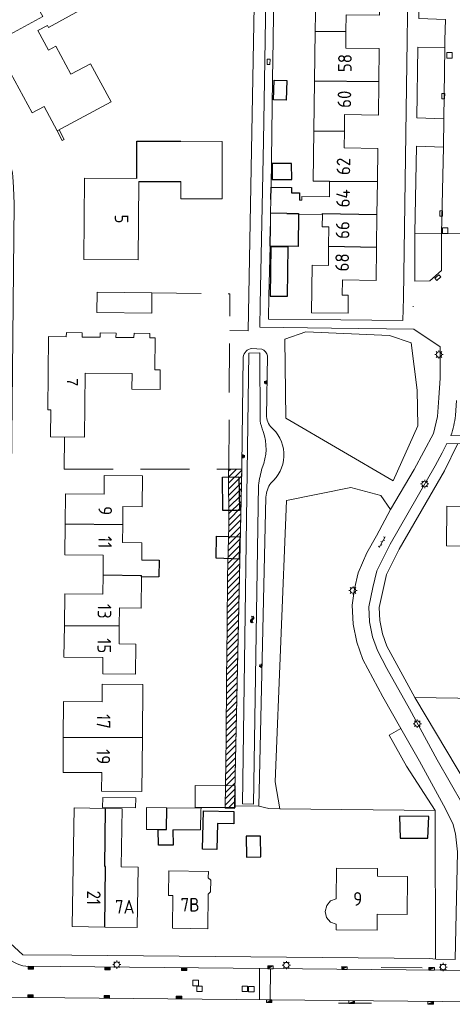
# Model space of a CAD drawing. Extents: x 168769 to 512904, y 516715 to 1559940.
# Tile 140 of 186: x 170265 to 170344, y 519573 to 519754. Entities that reach past the tile are written whole.
import ezdxf
from ezdxf.enums import TextEntityAlignment as Align

# ---------------------------------------------------------------- set-up
doc = ezdxf.new("R2010")
doc.units = 0
doc.header["$MEASUREMENT"] = 0
doc.linetypes.add('LP', pattern=[14, 9, -5])
doc.layers.get('0').update_dxf_attribs({"linetype": 'CONTINUOUS'})
for name, color, linetype in [('+snippergroen in particulier gebruik', 5, 'CONTINUOUS'), ('B11_dakrand_hoofdgebouw', 20, 'CONTINUOUS'), ('B14_dakrand_bijgebouw', 30, 'CONTINUOUS'), ('S04_Talud', 7, 'CONTINUOUS'), ('S05_Water', 132, 'CONTINUOUS'), ('Z02_Huisnummer', 253, 'CONTINUOUS')]:
    doc.layers.add(name, color=color, linetype=linetype)
for name, color, linetype, lineweight in [('B01_HOOFDGEBOUW', 10, 'CONTINUOUS', 0), ('B02_bijgebouw', 12, 'CONTINUOUS', 0), ('B07_scheidingsmuur', 14, 'CONTINUOUS', 25), ('Q04_wegmarkering', 7, 'CONTINUOUS', 0), ('Q21_LANTAARNPAAL', 7, 'CONTINUOUS', 18), ('Q23_kolk', 7, 'CONTINUOUS', 18), ('Q28_rioolput', 7, 'CONTINUOUS', 18), ('Q96_STRAATKOLK', 7, 'CONTINUOUS', 0), ('Q97_TROTTOIRKOLK', 7, 'CONTINUOUS', 0), ('S02_symb_open_verh', 7, 'CONTINUOUS', 13), ('T01_Muur', 10, 'CONTINUOUS', 0), ('T03_HEK', 34, 'CONTINUOUS', 0), ('T04_Haag', 72, 'CONTINUOUS', 0), ('T09_INSTEEKSLOOT', 72, 'CONTINUOUS', 0), ('T51_CULTUURSCHEIDING', 3, 'CONTINUOUS', 0), ('V00_kant_verharding', 252, 'CONTINUOUS', 0), ('V04_Kant_op_inrit', 254, 'CONTINUOUS', 13), ('V11_VERKEERSDREMPEL', 7, 'CONTINUOUS', 0), ('W00_KANT_WATER', 140, 'CONTINUOUS', 0)]:
    doc.layers.add(name, color=color, linetype=linetype, lineweight=lineweight)
doc.styles.add('ISOCP', font='isocp.shx', dxfattribs={"height": 1.8})
doc.styles.add('Style-font001', font='font001.shx')

# ---------------------------------------------------------------- blocks, each defined once
blk = doc.blocks.new('Q21')
at = {"color": 0}
for points in [[(-1.5, 0), (-1, 0)], [(-1.06, 1.06), (-0.71, 0.71)], [(0, 1.5), (0, 1)], [(1.06, 1.06), (0.71, 0.71)], [(1.5, 0), (1, 0)], [(-1.06, -1.06), (-0.71, -0.71)], [(0, -1.5), (0, -1)], [(1.06, -1.06), (0.71, -0.71)]]:
    blk.add_lwpolyline(points, dxfattribs=at)
blk.add_circle((0, 0), 1, dxfattribs=at)
blk = doc.blocks.new('Q28')
at = {"color": 0}
blk.add_lwpolyline([(1, 1), (1, -1), (-1, -1), (-1, 1)], close=True, dxfattribs=at)
blk = doc.blocks.new('Q97')
blk.add_hatch(color=256).paths.add_polyline_path([(-1, 1), (-1, 0), (1, 1)])
blk.add_line((1, 1), (-1, 0))
at = {"color": 0}
for points in [[(-1, 0), (-1, 1), (1, 1), (1, 0), (-1, 0)], [(0, 0.8), (0, 1)]]:
    blk.add_lwpolyline(points, dxfattribs=at)
blk = doc.blocks.new('Q23')
at = {"color": 0}
blk.add_lwpolyline([(0.99, -0.5), (-0.99, -0.5), (-0.99, 0.5), (0.99, 0.5), (0.99, -0.5)], dxfattribs=at)
blk = doc.blocks.new('S05')
at = {"color": 0}
for p, q in [((0.08, 0.3), (0.38, 0.59)), ((0.11, -0.19), (0.41, 0.09)), ((0.38, 0.59), (0.68, 0.71)), ((0.41, 0.09), (0.71, 0.21)), ((0.68, 0.71), (1.01, 0.62)), ((0.71, 0.21), (1.02, 0.12)), ((1.01, 0.62), (1.33, 0.37)), ((1.02, 0.12), (1.36, -0.12)), ((1.33, 0.37), (1.66, 0.13)), ((1.66, 0.13), (1.97, 0.04)), ((1.97, 0.04), (2.28, 0.16)), ((2.28, 0.16), (2.58, 0.44)), ((1.36, -0.12), (1.68, -0.37)), ((1.68, -0.37), (2, -0.46)), ((2, -0.46), (2.31, -0.33)), ((2.31, -0.33), (2.61, -0.05))]:
    blk.add_line(p, q, dxfattribs=at)
blk = doc.blocks.new('S026')
for p, q in [((0, 0), (4.4, 0)), ((0.2, 0.5), (0.2, 0)), ((1.2, 0), (1.2, -0.5)), ((2.2, 0.5), (2.2, 0)), ((3.2, 0), (3.2, -0.5)), ((4.2, 0.5), (4.2, 0))]:
    blk.add_line(p, q)
blk = doc.blocks.new('S04')
at = {"color": 0}
for p, q in [((0, 0.5), (0.5, 0.5)), ((0, 0.25), (1, 0.25)), ((0, 0), (0.5, 0)), ((0, -0.25), (1, -0.25)), ((0, -0.5), (0.5, -0.5))]:
    blk.add_line(p, q, dxfattribs=at)
blk = doc.blocks.new('Q96')
for p, q in [((-1, 0.88), (1, 0.88)), ((-1, 0.75), (1, 0.75)), ((-1, 0.63), (1, 0.63)), ((-1, 0.5), (1, 0.5)), ((-1, 0.38), (1, 0.38)), ((-1, 0.25), (1, 0.25)), ((-1, 0.12), (1, 0.12))]:
    blk.add_line(p, q)
at = {"color": 0}
blk.add_lwpolyline([(1, 1), (1, 0), (-1, 0), (-1, 1), (1, 1)], dxfattribs=at)

msp = doc.modelspace()

# ---------------------------------------------------------------- hatches: boundary and pattern name
at = {"layer": '+snippergroen in particulier gebruik'}
h = msp.add_hatch(dxfattribs=at)
h.set_pattern_fill('ANSI31', color=256, scale=0.25)
h.set_pattern_definition([(45, (0, 0), (-0.5612660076, 0.5612660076), [])])
h.paths.add_polyline_path([(170303.12, 519671.37), (170305.54, 519671.32), (170304.24, 519609.63), (170304.23, 519609.16), (170302.53, 519609.17), (170302.69, 519622), (170302.76, 519632.82), (170302.88, 519642.37), (170302.95, 519651.68), (170303.15, 519660.97)])

# ---------------------------------------------------------------- linework, layer by layer
at = {"layer": '+snippergroen in particulier gebruik', "lineweight": 0, "ltscale": 50}
msp.add_lwpolyline([(170303.12, 519671.37), (170305.54, 519671.32), (170304.24, 519609.63), (170304.23, 519609.16), (170302.53, 519609.17), (170302.69, 519622), (170302.76, 519632.82), (170302.88, 519642.37), (170302.95, 519651.68), (170303.15, 519660.97)], close=True, dxfattribs=at)
at = {"layer": 'B01_HOOFDGEBOUW'}
for points in [[(170322.17, 519760.82), (170322.14, 519758.02), (170319.12, 519758.06), (170319.03, 519751.67)], [(170330.92, 519760.71), (170330.84, 519754.58), (170324.7, 519754.65), (170324.66, 519751.6)], [(170319.03, 519751.67), (170318.9, 519742.5)], [(170324.66, 519751.6), (170324.63, 519748.55), (170330.76, 519748.48), (170330.68, 519742.38)], [(170318.9, 519742.5), (170318.78, 519733.37)], [(170330.68, 519742.38), (170330.61, 519736.26), (170324.42, 519736.35), (170324.38, 519733.29)], [(170321.65, 519724.12), (170318.65, 519724.16), (170318.78, 519733.37)], [(170324.38, 519733.29), (170324.34, 519730.24), (170330.51, 519730.15), (170330.43, 519724.05)], [(170294.4, 519731.46), (170301.97, 519731.44), (170301.95, 519720.92)], [(170286.56, 519709.7), (170276.6, 519709.76), (170276.7, 519724.68), (170286.29, 519724.62)], [(170286.65, 519724.1), (170286.56, 519709.7)], [(170301.95, 519720.92), (170294.39, 519720.93), (170294.39, 519724.1)], [(170321.61, 519721.29), (170321.65, 519724.12)], [(170330.43, 519724.05), (170330.35, 519718.05)], [(170310.89, 519720.76), (170310.84, 519718.32)], [(170321.61, 519721.29), (170316.57, 519721.36), (170316.56, 519720.68), (170316.12, 519720.68)], [(170310.84, 519718.32), (170310.8, 519715.85)], [(170315.94, 519718.1), (170320.34, 519718.05)], [(170321.48, 519712.23), (170321.53, 519715.74), (170320.31, 519715.76), (170320.34, 519718.05)], [(170330.35, 519718.05), (170330.27, 519712.05)], [(170318.44, 519708.76), (170321.43, 519708.71), (170321.48, 519712.23)], [(170330.27, 519712.05), (170330.18, 519705.95)], [(170330.18, 519705.95), (170324.02, 519706.03), (170323.98, 519703.24), (170325.08, 519703.23), (170325.04, 519699.92), (170318.32, 519700.01), (170318.44, 519708.76)], [(170290.59, 519689.54), (170290.55, 519685.94), (170285.41, 519686), (170285.44, 519688.88), (170276.8, 519688.97), (170276.67, 519677.22), (170270.46, 519677.28), (170270.52, 519682.23), (170269.97, 519682.24), (170270.11, 519695.64), (170273.36, 519695.61), (170273.37, 519696.39), (170276.28, 519696.35), (170276.27, 519695.55), (170279.57, 519695.52), (170279.58, 519696.32), (170282.48, 519696.29), (170282.47, 519695.49), (170285.78, 519695.45), (170285.79, 519696.25), (170288.7, 519696.22), (170288.69, 519695.42), (170289.65, 519695.4), (170289.59, 519689.55), (170290.59, 519689.54)], [(170273.17, 519661.31), (170273.24, 519666.82), (170280.29, 519666.74), (170280.32, 519670.17), (170287.33, 519670.09), (170287.27, 519664.44), (170283.75, 519664.48), (170283.71, 519661.19)], [(170360.61, 519666.89), (170360.48, 519659.89), (170353.61, 519660.01), (170353.57, 519657.14), (170343.07, 519657.3), (170343.19, 519664.53)], [(170343.19, 519664.53), (170353.39, 519664.39), (170353.42, 519666.99), (170360.61, 519666.89)], [(170280.1, 519651.94), (170280.14, 519655.58), (170273.11, 519655.66), (170273.17, 519661.31)], [(170283.71, 519661.19), (170283.68, 519657.9), (170287.22, 519657.86), (170287.19, 519654.66)], [(170287.19, 519654.66), (170290.37, 519654.63)], [(170273.01, 519642.71), (170273.07, 519648.48), (170280.06, 519648.4), (170280.1, 519651.94)], [(170287.15, 519651.62), (170287.09, 519645.85), (170283.11, 519645.9), (170283.07, 519642.6)], [(170287.15, 519651.62), (170290.36, 519651.59)], [(170283.07, 519642.6), (170283.03, 519639.3), (170286.14, 519639.26), (170286.08, 519633.73), (170280.04, 519633.8), (170280.07, 519636.81), (170272.94, 519636.89), (170273.01, 519642.71)], [(170272.81, 519622.23), (170272.85, 519628.72), (170279.93, 519628.67), (170279.95, 519631.92), (170287.43, 519631.87)], [(170287.43, 519631.87), (170287.32, 519622.12)], [(170287.22, 519612.25), (170279.84, 519612.3), (170279.87, 519615.71), (170272.76, 519615.76), (170272.81, 519622.23)], [(170287.32, 519622.12), (170287.22, 519612.25)], [(170280.41, 519587.39), (170274.46, 519587.47), (170274.62, 519598.57), (170274.78, 519609.27), (170280.57, 519609.14)], [(170280.57, 519609.14), (170283.61, 519609.06), (170283.42, 519598.44), (170286.52, 519598.4), (170286.36, 519587.3), (170280.41, 519587.39)], [(170299.31, 519587.07), (170292.82, 519587.19), (170292.9, 519593.17), (170292.11, 519593.18), (170292.18, 519597.68), (170299.42, 519597.57), (170299.41, 519596.43), (170299.86, 519595.97), (170299.83, 519593.88), (170299.38, 519593.43), (170299.31, 519587.07)], [(170322.93, 519598.19), (170330.44, 519598.11), (170330.42, 519596.74), (170335.94, 519596.68), (170335.89, 519589.67), (170330.37, 519589.73), (170330.36, 519586.81), (170322.85, 519586.91)], [(170322.93, 519598.19), (170322.89, 519592.57)], [(170322.85, 519586.91), (170322.85, 519587.91), (170321.81, 519588.32), (170321.11, 519589.17), (170320.87, 519590.25), (170321.13, 519591.33), (170321.83, 519592.18), (170322.89, 519592.57)]]:
    msp.add_lwpolyline(points, dxfattribs=at)
msp.add_lwpolyline([(170263.31, 519751.23), (170259.68, 519749.26), (170262.63, 519743.72), (170263.15, 519744), (170267.09, 519736.65), (170269.3, 519737.84), (170271.67, 519733.35), (170281.6, 519738.7), (170277.81, 519745.68), (170274.22, 519743.75), (170271.45, 519748.9), (170270.09, 519748.16), (170268.13, 519751.74), (170269.89, 519752.71), (170270.1, 519752.34), (170275.76, 519755.4), (170273.59, 519759.4), (170267.92, 519756.32), (170269.04, 519754.31), (170263.65, 519751.41)], close=True, dxfattribs=at)
at = {"layer": 'B02_bijgebouw'}
for points in [[(170278.97, 519700.07), (170279.01, 519703.77), (170289.08, 519703.66), (170289.05, 519699.96), (170278.97, 519700.07)], [(170288.08, 519609.29), (170288.06, 519605.26)], [(170291.83, 519609.26), (170288.08, 519609.29)], [(170298.07, 519609.21), (170291.83, 519609.26)], [(170297.99, 519605.22), (170298.06, 519608.8)], [(170298.06, 519608.8), (170298.07, 519609.21)], [(170288.06, 519605.26), (170290.21, 519605.25)], [(170292.91, 519605.24), (170297.99, 519605.22)]]:
    msp.add_lwpolyline(points, dxfattribs=at)
for points in [[(170296.99, 519609.33), (170304.33, 519609.29), (170304.34, 519613.28), (170297, 519613.32), (170296.99, 519609.33)], [(170280, 519609.3), (170286.07, 519609.23), (170286.12, 519611.08), (170280.05, 519611.15), (170280, 519609.3)]]:
    msp.add_lwpolyline(points, close=True, dxfattribs=at)
at = {"layer": 'B07_scheidingsmuur'}
for points in [[(170319.03, 519751.67), (170324.66, 519751.6)], [(170330.68, 519742.38), (170318.9, 519742.5)], [(170318.78, 519733.37), (170324.38, 519733.29)], [(170321.65, 519724.12), (170330.43, 519724.05)], [(170310.84, 519718.32), (170313.84, 519718.28)], [(170313.84, 519718.28), (170313.84, 519718.21), (170315.95, 519718.2), (170315.94, 519718.1)], [(170320.34, 519718.19), (170330.35, 519718.05)], [(170320.34, 519718.05), (170320.34, 519718.19)], [(170321.48, 519712.23), (170330.27, 519712.05)], [(170273.17, 519661.31), (170283.71, 519661.19)], [(170280.1, 519651.94), (170287.15, 519651.86)], [(170287.15, 519651.62), (170287.15, 519651.86)], [(170273.01, 519642.71), (170283.07, 519642.6)], [(170272.81, 519622.23), (170287.32, 519622.12)], [(170280.41, 519587.39), (170280.54, 519598.48), (170280.4, 519598.49), (170280.57, 519609.14)], [(170290.21, 519605.25), (170291.75, 519605.25), (170291.83, 519609.26)]]:
    msp.add_lwpolyline(points, dxfattribs=at)
at = {"layer": 'B11_dakrand_hoofdgebouw', "flags": 128}
for points in [[(170286.29, 519724.62), (170286.33, 519731.47), (170294.4, 519731.46)], [(170310.89, 519720.76), (170310.94, 519723.04), (170314.69, 519722.95), (170314.67, 519722.03), (170316.15, 519722.02), (170316.12, 519720.68)], [(170315.94, 519718.1), (170315.87, 519712.19), (170310.73, 519712.24), (170310.8, 519715.85)]]:
    msp.add_lwpolyline(points, dxfattribs=at)
at = {"layer": 'B11_dakrand_hoofdgebouw'}
for points in [[(170286.65, 519724.1), (170294.39, 519724.1)], [(170290.37, 519654.63), (170290.36, 519651.59)]]:
    msp.add_lwpolyline(points, dxfattribs=at)
at = {"layer": 'B14_dakrand_bijgebouw'}
for points in [[(170313.8, 519742.57), (170313.67, 519739), (170311.34, 519739.08), (170311.47, 519742.66), (170313.8, 519742.57)], [(170314.69, 519727.37), (170311.1, 519727.36), (170311.1, 519724.45), (170314.7, 519724.46), (170314.69, 519727.37)], [(170313.96, 519703.03), (170314.06, 519712.1), (170310.87, 519712.13), (170310.77, 519703.07), (170313.96, 519703.03)], [(170305.03, 519669.92), (170305.13, 519663.79), (170302.09, 519663.75), (170302.02, 519669.9), (170305.03, 519669.92)], [(170305.18, 519658.93), (170305.09, 519654.83), (170300.84, 519655), (170300.91, 519659.07), (170305.18, 519658.93)], [(170298.35, 519601.68), (170298.5, 519608.68), (170304.11, 519608.56), (170304.07, 519606.33), (170301.08, 519606.4), (170300.98, 519601.62), (170298.35, 519601.68)], [(170334.49, 519607.73), (170334.62, 519603.72), (170339.7, 519603.7), (170339.83, 519607.65), (170334.49, 519607.73)], [(170292.91, 519605.24), (170292.99, 519602.39), (170290.25, 519602.39), (170290.21, 519605.25)], [(170306.37, 519604.05), (170306.42, 519600.23), (170309.03, 519600.26), (170308.98, 519604.08), (170306.37, 519604.05)]]:
    msp.add_lwpolyline(points, dxfattribs=at)
at = {"layer": 'Q04_wegmarkering'}
for points in [[(170342.77, 519748.56), (170342.62, 519735.57)], [(170342.54, 519730.35), (170342.21, 519714.54)]]:
    msp.add_lwpolyline(points, dxfattribs=at)
at = {"layer": 'T01_Muur'}
msp.add_lwpolyline([(170271.67, 519733.35), (170272.62, 519731.57), (170272.99, 519731.75), (170272.03, 519733.55)], dxfattribs=at)
at = {"layer": 'T03_HEK', "linetype": 'LP'}
for points in [[(170289.08, 519703.66), (170303.38, 519703.51)], [(170303.16, 519671.37), (170303.38, 519703.51)], [(170272.98, 519671.36), (170273.05, 519677.26)], [(170272.98, 519671.36), (170303.16, 519671.37)]]:
    msp.add_lwpolyline(points, dxfattribs=at)
at = {"layer": 'T04_Haag'}
for points in [[(170287.35, 519778.29), (170308.15, 519772.86), (170306.75, 519696.72)], [(170341.08, 519581.48), (170341.05, 519607.57)]]:
    msp.add_lwpolyline(points, dxfattribs=at)
at = {"layer": 'T09_INSTEEKSLOOT'}
msp.add_lwpolyline([(170310.86, 519668.8, 0.442426), (170311.31, 519678.69, -0.196943), (170310.1, 519680.99), (170310.24, 519692.09, 0.258987), (170309.22, 519693.37), (170307.38, 519693.49, 0.338176), (170305.82, 519691.89), (170305.55, 519672.04), (170304.24, 519609.63), (170308.69, 519609.53), (170309.95, 519666.23, -0.122413)], format="xyb", close=True, dxfattribs=at)
at = {"layer": 'T51_CULTUURSCHEIDING'}
for points in [[(170306.75, 519696.72), (170303.34, 519696.75)], [(170313.44, 519695.15), (170317.27, 519696.53)], [(170313.44, 519695.15), (170313.66, 519680.7), (170333.31, 519669.23)], [(170317.27, 519696.53), (170332.63, 519695.82), (170336.6, 519694.49), (170337.75, 519685.81)], [(170337.75, 519685.81), (170337.83, 519679.28), (170333.31, 519669.23)], [(170342.71, 519671.06), (170345.11, 519675.9)], [(170349.09, 519629.27), (170337.3, 519629.51), (170332.18, 519638.87), (170331.35, 519641.14), (170330.89, 519643.58), (170330.77, 519645.96), (170332.1, 519652.03), (170334.43, 519656.67), (170342.71, 519671.06)], [(170325.55, 519668.01), (170313.73, 519665.62), (170311.67, 519614.04)], [(170332.85, 519663.94), (170331.04, 519666.49), (170325.55, 519668.01)], [(170350.76, 519606.95), (170337.3, 519629.51)], [(170341.04, 519608.76), (170335.76, 519616.9), (170332.56, 519622.55), (170334.74, 519623.78)], [(170311.67, 519614.04), (170312.51, 519609.09)], [(170308.69, 519609.53), (170310.49, 519609.11), (170312.51, 519609.09)], [(170312.51, 519609.09), (170341.04, 519608.76)], [(170341.04, 519608.76), (170341.05, 519607.57)]]:
    msp.add_lwpolyline(points, dxfattribs=at)
at = {"layer": 'V00_kant_verharding'}
for points in [[(170263.83, 519719.97), (170263.66, 519723.01), (170263.58, 519724.99), (170263.51, 519725.62), (170262.7, 519729.11), (170261.8, 519732.79), (170259.68, 519737.76), (170257.51, 519742), (170255.59, 519744.72), (170253.4, 519747.73), (170252.06, 519749.12), (170253.12, 519750), (170287.14, 519778.12), (170287.35, 519778.29), (170294.21, 519783.67), (170310.31, 519781.83), (170309.83, 519750), (170309.56, 519731.47), (170308.94, 519701.51)], [(170335.21, 519702.76), (170335.87, 519750), (170335.93, 519754.5), (170336.29, 519781.71), (170325.07, 519781.96)], [(170343.18, 519778.79), (170338.23, 519778.85), (170338.02, 519753.96), (170342.9, 519753.75), (170342.8, 519750), (170342.77, 519748.56), (170337.82, 519748.68), (170337.66, 519735.74), (170342.62, 519735.57), (170342.54, 519730.35), (170337.58, 519730.53), (170337.32, 519714.61)], [(170311.47, 519764.41), (170311.29, 519750), (170311.18, 519742.85), (170310.94, 519723.04)], [(170263.83, 519719.97), (170263.07, 519646.7), (170262.29, 519585.16), (170265.38, 519582.32), (170274.37, 519582.25), (170340.03, 519581.64), (170341.12, 519581.48), (170344.67, 519581.44), (170345.12, 519601.18)], [(170342.21, 519714.54), (170342.16, 519707.77), (170340.04, 519705.86), (170337.28, 519705.81), (170337.32, 519714.61)], [(170342.21, 519714.54), (170337.32, 519714.61)], [(170347.85, 519714.46), (170342.21, 519714.54)], [(170310.73, 519712.24), (170310.52, 519703.12)], [(170310.52, 519703.12), (170310.42, 519698.87), (170323.73, 519698.72), (170335.09, 519698.58), (170335.21, 519702.76)], [(170308.94, 519701.51), (170308.86, 519697.37), (170322, 519697.2), (170337.08, 519697.02), (170341.92, 519693.76), (170341.95, 519688.05)], [(170337.01, 519701.12), (170337.01, 519701.24)], [(170341.95, 519688.05), (170341.7, 519684.42), (170341.44, 519681), (170340.69, 519677.91), (170337.14, 519671.29), (170332.85, 519663.94), (170330.26, 519659.13), (170328.48, 519655.99), (170326.89, 519652.34), (170326.2, 519649.4), (170325.77, 519646.41), (170325.97, 519642.94), (170326.65, 519639.62), (170327.74, 519636.42), (170331.45, 519629.58), (170334.74, 519623.78), (170338.14, 519617.78), (170342.55, 519609.77), (170344.24, 519606.41), (170344.74, 519604.46), (170345.12, 519601.18)], [(170341.04, 519671.95), (170342.32, 519674.32), (170343.19, 519676.02)], [(170343.19, 519676.02), (170366.18, 519675.8), (170366.18, 519676.1), (170370.01, 519676.06)], [(170372.42, 519581.27), (170350.55, 519581.43), (170347.82, 519581.46), (170348.25, 519602.15), (170348.15, 519604.5), (170347.7, 519606.54), (170346.17, 519609.72), (170341.37, 519618.08), (170336.29, 519627.43), (170332.18, 519634.78), (170330.44, 519638.09), (170329.51, 519640.63), (170329, 519643.35), (170328.86, 519646.1), (170329.56, 519649.62), (170330.3, 519652.69), (170332.76, 519657.57), (170341.04, 519671.95)], [(170348.35, 519579.4), (170265.97, 519580.2)]]:
    msp.add_lwpolyline(points, dxfattribs=at)
for points in [[(170370.01, 519676.06), (170370.02, 519677.26), (170343.91, 519677.52, 0.056965), (170344.75, 519681.17), (170344.91, 519683.93)], [(170265.97, 519580.2, -0.349069), (170260.27, 519586.15)], [(170236.39, 519440.03), (170219.57, 519454.54), (170219.28, 519454.62), (170216.72, 519454.25, -0.182826), (170216.38, 519454.36, -0.406472), (170214.53, 519462.62), (170222.57, 519472.22, 0.079513), (170227.23, 519480.16, 0.067431), (170229.32, 519490.14), (170229.37, 519493.64), (170230.17, 519569.13, -0.367518), (170235.28, 519574.76), (170386.32, 519573.32), (170395.25, 519573.16), (170406.04, 519573.03, -0.176447), (170412.59, 519570.16), (170427.56, 519555)]]:
    msp.add_lwpolyline(points, format="xyb", dxfattribs=at)
at = {"layer": 'V04_Kant_op_inrit'}
for points in [[(170331.09, 519580.01), (170338.64, 519579.93)], [(170323.29, 519573.47), (170329.32, 519573.45)]]:
    msp.add_lwpolyline(points, dxfattribs=at)
at = {"layer": 'V11_VERKEERSDREMPEL'}
for points in [[(170308.82, 519579.78), (170308.79, 519574.06)], [(170310.78, 519574.04), (170310.82, 519579.76)]]:
    msp.add_lwpolyline(points, dxfattribs=at)
at = {"layer": 'W00_KANT_WATER'}
msp.add_lwpolyline([(170308.6, 519668.39), (170307.69, 519609.95), (170305.66, 519609.98), (170306.83, 519692.59), (170308.88, 519692.64), (170308.91, 519680.2, 0.058096), (170309.48, 519678.25, -0.183865), (170309.3, 519671.6, 0.025277)], format="xyb", close=True, dxfattribs=at)

# ---------------------------------------------------------------- block references
at = {"layer": 'Q21_LANTAARNPAAL', "xscale": 0.5, "yscale": 0.5}
for p in [(170341.72, 519692.36), (170339.1, 519668.63), (170325.96, 519649.1), (170337.75, 519624.68), (170282.62, 519580.51), (170313.73, 519580.42), (170342.48, 519580.06)]:
    msp.add_blockref('Q21', p, dxfattribs=at)
at = {"layer": 'Q23_kolk'}
for p, xscale, yscale, rotation in [((170310.47, 519746.03), 0.5, 0.5, 269.1815445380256), ((170342.51, 519739.71), 0.5, 0.5, 89.43998389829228), ((170342.13, 519718.21), 0.5, 0.5, 88.96620339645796), ((170341.51, 519706.47), 0.4999999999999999, 0.4999999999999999, 40.96293193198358)]:
    msp.add_blockref('Q23', p, dxfattribs=dict(at, xscale=xscale, yscale=yscale, rotation=rotation))
at = {"layer": 'Q28_rioolput', "xscale": 0.5, "yscale": 0.5}
for p in [(170343.66, 519747.2), (170342.86, 519715.06), (170297.1, 519577.13), (170297.8, 519576.06), (170306.11, 519576.08), (170307.31, 519576.01)]:
    msp.add_blockref('Q28', p, dxfattribs=at)
at = {"layer": 'Q96_STRAATKOLK'}
for p, xscale, yscale, rotation in [((170266.85, 519580.19), 0.4999999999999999, 0.4999999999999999, 179.4698794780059), ((170280.91, 519580.05), 0.4999999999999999, 0.4999999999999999, 179.4698794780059), ((170294.97, 519579.92), 0.4999999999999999, 0.4999999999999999, 179.4698794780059), ((170266.79, 519574.46), 0.5, 0.5, 359.450510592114), ((170280.81, 519574.33), 0.5, 0.5, 359.450510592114), ((170294.04, 519574.2), 0.5, 0.5, 359.450510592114)]:
    msp.add_blockref('Q96', p, dxfattribs=dict(at, xscale=xscale, yscale=yscale, rotation=rotation))
at = {"layer": 'Q97_TROTTOIRKOLK'}
for p, xscale, yscale, rotation in [((170310.8, 519579.76), 0.5, 0.5, 359.4830596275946), ((170324.38, 519579.63), 0.5, 0.5, 359.4830596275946), ((170340.38, 519579.48), 0.5, 0.5, 359.4830596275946), ((170310.58, 519574.04), 0.4999999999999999, 0.4999999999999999, 179.4830596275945), ((170325.7, 519573.9), 0.4999999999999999, 0.4999999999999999, 179.4830596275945), ((170340.2, 519573.76), 0.4999999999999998, 0.4999999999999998, 179.4399838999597)]:
    msp.add_blockref('Q97', p, dxfattribs=dict(at, xscale=xscale, yscale=yscale, rotation=rotation))
at = {"layer": 'S02_symb_open_verh', "xscale": 0.5, "yscale": 0.5, "rotation": 60.86005524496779}
msp.add_blockref('S026', (170330.75, 519657), dxfattribs=at)
at = {"layer": 'S04_Talud'}
for p, xscale, yscale, zscale, rotation in [((170310.18, 519687.24), 0.5000000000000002, 0.5000000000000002, 1.286892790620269, 179.2562090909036), ((170305.59, 519673.75), 0.5, 0.5, 0.9728930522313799, 358.7912718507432), ((170309.26, 519635.25), 0.4999999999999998, 0.4999999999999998, 1.173822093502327, 178.7290572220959)]:
    msp.add_blockref('S04', p, dxfattribs=dict(at, xscale=xscale, yscale=yscale, zscale=zscale, rotation=rotation))
at = {"layer": 'S05_Water', "xscale": 0.4999999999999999, "yscale": 0.4999999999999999, "rotation": 88.9687873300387}
msp.add_blockref('S05', (170307.53, 519643.1), dxfattribs=at)

# ---------------------------------------------------------------- texts
at = {"layer": 'Z02_Huisnummer', "style": 'ISOCP'}
for s, rotation, p in [('58', 89.2173, (170325.69, 519744.11)), ('60', 89.2173, (170325.6, 519737.56)), ('62', 89.1911, (170325.43, 519725.25)), ('64', 88.962, (170325.35, 519719.32)), ('5', 270, (170282.26, 519718.03)), ('66', 89.185, (170325.27, 519713.54)), ('68', 89.2011, (170325.19, 519707.58)), ('9', 268.7279, (170279.27, 519664.59)), ('11', 269.3468, (170279.24, 519659.09)), ('13', 269.3582, (170279.13, 519646.65)), ('15', 270, (170279.07, 519640.34)), ('17', 269.5703, (170278.96, 519626.45)), ('19', 270, (170278.9, 519620.01)), ('21', 269.1463, (170277.17, 519594.09))]:
    msp.add_text(s, height=2.5, rotation=rotation, dxfattribs=at).set_placement(p)
at = {"layer": 'Z02_Huisnummer', "style": 'Style-font001'}
msp.add_text('7', height=2, rotation=270.8509, dxfattribs=at).set_placement((170274.49, 519687.28), align=Align.MIDDLE_CENTER)
at = {"layer": 'Z02_Huisnummer', "style": 'ISOCP'}
for s, p in [('9', (170325.99, 519591.3)), ('7A', (170282.29, 519589.86)), ('7B', (170294.33, 519590.23))]:
    msp.add_text(s, height=2.5, dxfattribs=at).set_placement(p)

doc.saveas('drawing.dxf')
